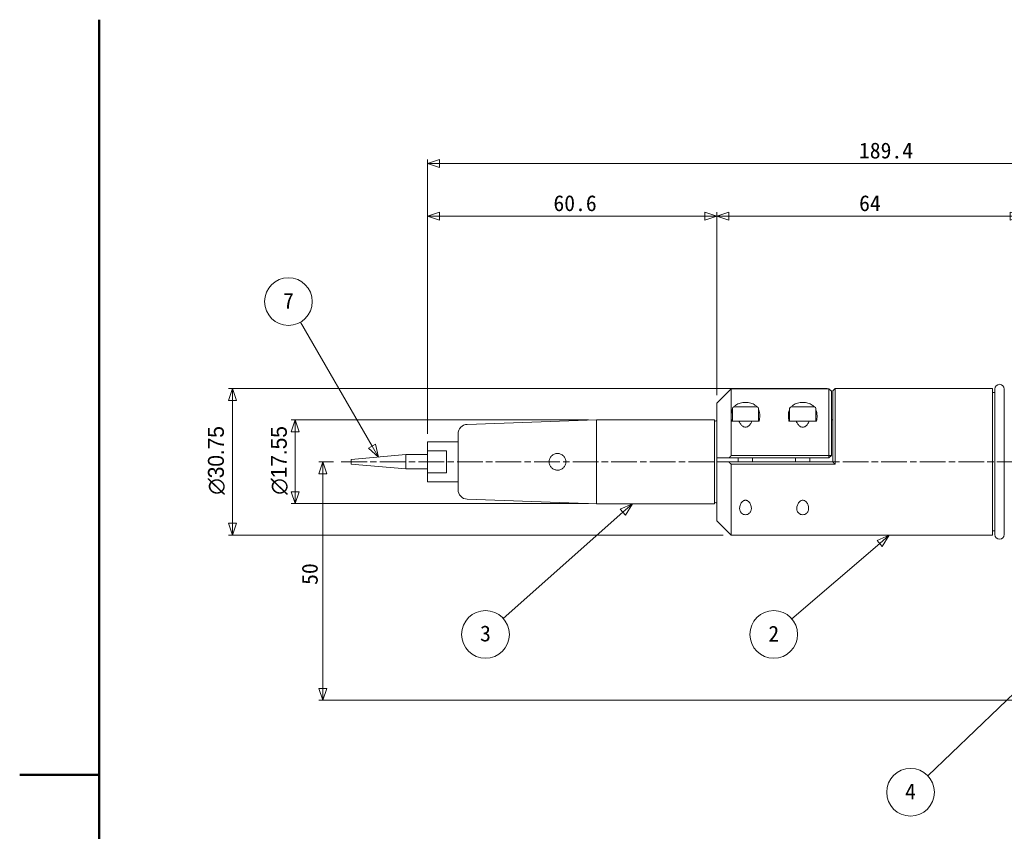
# Model space of a CAD drawing. Header units: millimetres. Extents: x 0 to 495, y 0 to 350.
# Tile 2 of 4: x 0 to 206, y 163 to 333. Entities that reach past the tile are written whole.
import ezdxf

# ---------------------------------------------------------------- set-up
doc = ezdxf.new("R2010")
doc.units = ezdxf.units.MM
doc.header["$LTSCALE"] = 1.666667
doc.linetypes.add('CHAIN', pattern=[0.3543, 0.2362, -0.0295, 0.0591, -0.0295])
doc.layers.get('0').update_dxf_attribs({"lineweight": 18})
for name, color, linetype, lineweight in [('中心線(ISO)', 7, 'CHAIN', 9), ('可見邊線(ISO)', 7, 'Continuous', 9), ('圖框_0', 7, 'Continuous', 50), ('標註(ISO)', 7, 'Continuous', 9), ('符號(ISO)', 7, 'Continuous', 9)]:
    doc.layers.add(name, color=color, linetype=linetype, lineweight=lineweight)
doc.dimstyles.new('標註', dxfattribs={"dimscale": 1.666667, "dimtxt": 2, "dimasz": 1.5, "dimexe": 0.5, "dimexo": 1, "dimgap": 0.5, "dimtad": 1, "dimdec": 3, "dimrnd": 1e-08, "dimdsep": 46, "dimtxsty": 'Standard', "dimblk": 'Filled-1', "dimcen": 0.09, "dimdle": 5, "dimclrd": 3, "dimclre": 3, "dimclrt": 3, "dimazin": 2, "dimtfac": 1, "dimtdec": 3, "dimtmove": 0, "dimatfit": 3, "dimldrblk": 'Filled-1', "dimfxl": 0, "dimtolj": 1, "dimlwd": 9, "dimlwe": 9, "dimarcsym": 0})

# ---------------------------------------------------------------- blocks, each defined once
blk = doc.blocks.new('Borders Default Border')
at = {"layer": '圖框_0', "flags": 128}
for points in [[(10, 10), (10, 200)], [(0, 105), (10, 105)]]:
    blk.add_lwpolyline(points, dxfattribs=at)
blk = doc.blocks.new('Filled-1')
at = {"color": 0}
for p, q in [((0, 0), (-1, 0.333)), ((-1, 0.333), (-1, -0.333)), ((-1, 0), (0, 0)), ((-1, -0.333), (0, 0))]:
    blk.add_line(p, q, dxfattribs=at)
at = {"color": 0, "flags": 128}
blk.add_lwpolyline([(-1, -0.333), (0, 0)], dxfattribs=at)
at = {"color": 0}
blk.add_solid([(-1, -0.333), (0, 0), (-1, 0.333), (-1, -0.333)], dxfattribs=at)
blk = doc.blocks.new('*D36')
at = {"layer": 'Defpoints', "color": 0, "linetype": 'Continuous'}
for p in [(63.54, 240.64), (67.41, 240.64), (213.11, 190.64)]:
    blk.add_point(p, dxfattribs=at)
at = {"layer": '標註(ISO)', "color": 3, "linetype": 'Continuous', "lineweight": 9}
for p, q in [((65.74, 240.64), (62.71, 240.64)), ((63.54, 193.14), (63.54, 238.14)), ((211.44, 190.64), (62.71, 190.64))]:
    blk.add_line(p, q, dxfattribs=at)
at = {"layer": '標註(ISO)', "color": 3, "linetype": 'Continuous', "lineweight": 9, "xscale": 2.5, "yscale": 2.5, "zscale": 2.5}
for p, rotation in [((63.54, 240.64), 90), ((63.54, 190.64), 270)]:
    blk.add_blockref('Filled-1', p, dxfattribs=dict(at, rotation=rotation))
at = {"layer": '標註(ISO)', "color": 3, "linetype": 'Continuous', "lineweight": 9, "insert": (60.82, 214.84), "char_height": 3.333, "attachment_point": 4, "rotation": 90}
blk.add_mtext('\\A1;50', dxfattribs=at)
blk = doc.blocks.new('*D37')
at = {"layer": 'Defpoints', "color": 0, "linetype": 'Continuous'}
for p in [(274.91, 303.17), (274.91, 281.64), (85.47, 244.82)]:
    blk.add_point(p, dxfattribs=at)
at = {"layer": '標註(ISO)', "color": 3, "linetype": 'Continuous', "lineweight": 9}
for p, q in [((85.47, 246.48), (85.47, 304)), ((274.91, 283.31), (274.91, 304)), ((87.97, 303.17), (272.41, 303.17))]:
    blk.add_line(p, q, dxfattribs=at)
at = {"layer": '標註(ISO)', "color": 3, "linetype": 'Continuous', "lineweight": 9, "xscale": 2.5, "yscale": 2.5, "zscale": 2.5, "rotation": 180}
blk.add_blockref('Filled-1', (85.47, 303.17), dxfattribs=at)
at = {"layer": '標註(ISO)', "color": 3, "linetype": 'Continuous', "lineweight": 9, "xscale": 2.5, "yscale": 2.5, "zscale": 2.5}
blk.add_blockref('Filled-1', (274.91, 303.17), dxfattribs=at)
at = {"layer": '標註(ISO)', "color": 3, "linetype": 'Continuous', "lineweight": 9, "insert": (175.91, 305.88), "char_height": 3.333, "attachment_point": 4}
blk.add_mtext('\\A1;189.4', dxfattribs=at)
blk = doc.blocks.new('*D41')
at = {"layer": 'Defpoints', "color": 0, "linetype": 'Continuous'}
for p in [(146.12, 292.13), (210.11, 277.64), (146.12, 252.94)]:
    blk.add_point(p, dxfattribs=at)
at = {"layer": '標註(ISO)', "color": 3, "linetype": 'Continuous', "lineweight": 9}
for p, q in [((146.12, 254.61), (146.12, 292.96)), ((207.61, 292.13), (148.62, 292.13)), ((210.11, 279.31), (210.11, 292.96))]:
    blk.add_line(p, q, dxfattribs=at)
at = {"layer": '標註(ISO)', "color": 3, "linetype": 'Continuous', "lineweight": 9, "xscale": 2.5, "yscale": 2.5, "zscale": 2.5, "rotation": 180}
blk.add_blockref('Filled-1', (146.12, 292.13), dxfattribs=at)
at = {"layer": '標註(ISO)', "color": 3, "linetype": 'Continuous', "lineweight": 9, "xscale": 2.5, "yscale": 2.5, "zscale": 2.5}
blk.add_blockref('Filled-1', (210.11, 292.13), dxfattribs=at)
at = {"layer": '標註(ISO)', "color": 3, "linetype": 'Continuous', "lineweight": 9, "insert": (175.94, 294.84), "char_height": 3.333, "attachment_point": 4}
blk.add_mtext('\\A1;64', dxfattribs=at)
blk = doc.blocks.new('*D42')
at = {"layer": 'Defpoints', "color": 0, "linetype": 'Continuous'}
for p in [(85.47, 292.13), (146.12, 252.94), (85.47, 244.82)]:
    blk.add_point(p, dxfattribs=at)
at = {"layer": '標註(ISO)', "color": 3, "linetype": 'Continuous', "lineweight": 9}
for p, q in [((85.47, 246.48), (85.47, 292.96)), ((143.62, 292.13), (87.97, 292.13)), ((146.12, 254.61), (146.12, 292.96))]:
    blk.add_line(p, q, dxfattribs=at)
at = {"layer": '標註(ISO)', "color": 3, "linetype": 'Continuous', "lineweight": 9, "xscale": 2.5, "yscale": 2.5, "zscale": 2.5, "rotation": 180}
blk.add_blockref('Filled-1', (85.47, 292.13), dxfattribs=at)
at = {"layer": '標註(ISO)', "color": 3, "linetype": 'Continuous', "lineweight": 9, "xscale": 2.5, "yscale": 2.5, "zscale": 2.5}
blk.add_blockref('Filled-1', (146.12, 292.13), dxfattribs=at)
at = {"layer": '標註(ISO)', "color": 3, "linetype": 'Continuous', "lineweight": 9, "insert": (111.87, 294.84), "char_height": 3.333, "attachment_point": 4}
blk.add_mtext('\\A1;60.6', dxfattribs=at)
blk = doc.blocks.new('*D47')
at = {"layer": 'Defpoints', "color": 0, "linetype": 'Continuous'}
for p in [(170.92, 256.02), (44.58, 225.27), (149.12, 225.27)]:
    blk.add_point(p, dxfattribs=at)
at = {"layer": '標註(ISO)', "color": 3, "linetype": 'Continuous', "lineweight": 9}
for p, q in [((169.25, 256.02), (43.75, 256.02)), ((44.58, 253.52), (44.58, 227.77)), ((147.45, 225.27), (43.75, 225.27))]:
    blk.add_line(p, q, dxfattribs=at)
at = {"layer": '標註(ISO)', "color": 3, "linetype": 'Continuous', "lineweight": 9, "xscale": 2.5, "yscale": 2.5, "zscale": 2.5}
for p, rotation in [((44.58, 256.02), 90), ((44.58, 225.27), 270)]:
    blk.add_blockref('Filled-1', p, dxfattribs=dict(at, rotation=rotation))
at = {"layer": '標註(ISO)', "color": 3, "linetype": 'Continuous', "lineweight": 9, "insert": (41.24, 233.75), "char_height": 3.3333, "attachment_point": 4, "rotation": 90}
blk.add_mtext('\\A1;{\\fAIGDT|b0|i0;\\ln}\\f新細明體|b0|i0;30.75', dxfattribs=at)
blk = doc.blocks.new('*D48')
at = {"layer": 'Defpoints', "color": 0, "linetype": 'Continuous'}
for p in [(120.87, 249.42), (57.76, 231.87), (120.87, 231.87)]:
    blk.add_point(p, dxfattribs=at)
at = {"layer": '標註(ISO)', "color": 3, "linetype": 'Continuous', "lineweight": 9}
for p, q in [((119.2, 249.42), (56.93, 249.42)), ((57.76, 246.92), (57.76, 234.37)), ((119.2, 231.87), (56.93, 231.87))]:
    blk.add_line(p, q, dxfattribs=at)
at = {"layer": '標註(ISO)', "color": 3, "linetype": 'Continuous', "lineweight": 9, "xscale": 2.5, "yscale": 2.5, "zscale": 2.5}
for p, rotation in [((57.76, 249.42), 90), ((57.76, 231.87), 270)]:
    blk.add_blockref('Filled-1', p, dxfattribs=dict(at, rotation=rotation))
at = {"layer": '標註(ISO)', "color": 3, "linetype": 'Continuous', "lineweight": 9, "insert": (54.42, 233.75), "char_height": 3.3333, "attachment_point": 4, "rotation": 90}
blk.add_mtext('\\A1;{\\fAIGDT|b0|i0;\\ln}\\f新細明體|b0|i0;17.55', dxfattribs=at)
blk = doc.blocks.new('Balloon2')
at = {"layer": '符號(ISO)', "color": 3, "linetype": 'Continuous', "lineweight": 9}
for p, q in [((109.36, 135.16), (107.82, 134.5)), ((108.15, 134.12), (109.36, 135.16)), ((108.48, 133.74), (109.36, 135.16)), ((108.15, 134.12), (97.1, 124.63)), ((107.82, 134.5), (108.48, 133.74))]:
    blk.add_line(p, q, dxfattribs=at)
at = {"layer": '符號(ISO)', "color": 3, "linetype": 'Continuous', "lineweight": 9, "flags": 128}
blk.add_lwpolyline([(108.48, 133.74), (109.36, 135.16)], dxfattribs=at)
at = {"layer": '符號(ISO)'}
blk.add_circle((94.83, 122.68), 3, dxfattribs=at)
at = {"layer": '符號(ISO)', "color": 3}
blk.add_solid([(108.48, 133.74), (109.36, 135.16), (107.82, 134.5), (108.48, 133.74)], dxfattribs=at)
at = {"layer": '符號(ISO)', "color": 3, "insert": (94.83, 122.76), "char_height": 2, "attachment_point": 5}
blk.add_mtext('2', dxfattribs=at)
blk = doc.blocks.new('Balloon3')
at = {"layer": '符號(ISO)', "color": 3, "linetype": 'Continuous', "lineweight": 9}
for p, q in [((77.05, 139.12), (75.52, 138.43)), ((75.85, 138.06), (77.05, 139.12)), ((76.19, 137.68), (77.05, 139.12)), ((75.85, 138.06), (60.82, 124.67)), ((75.52, 138.43), (76.19, 137.68))]:
    blk.add_line(p, q, dxfattribs=at)
at = {"layer": '符號(ISO)', "color": 3, "linetype": 'Continuous', "lineweight": 9, "flags": 128}
blk.add_lwpolyline([(76.19, 137.68), (77.05, 139.12)], dxfattribs=at)
at = {"layer": '符號(ISO)'}
blk.add_circle((58.58, 122.68), 3, dxfattribs=at)
at = {"layer": '符號(ISO)', "color": 3}
blk.add_solid([(76.19, 137.68), (77.05, 139.12), (75.52, 138.43), (76.19, 137.68)], dxfattribs=at)
at = {"layer": '符號(ISO)', "color": 3, "insert": (58.58, 122.78), "char_height": 2, "attachment_point": 5}
blk.add_mtext('3', dxfattribs=at)
blk = doc.blocks.new('Balloon4')
at = {"layer": '符號(ISO)', "color": 3, "linetype": 'Continuous', "lineweight": 9}
for p, q in [((127.27, 117.39), (125.76, 116.64)), ((125.76, 116.64), (126.45, 115.92)), ((126.11, 116.28), (127.27, 117.39)), ((126.45, 115.92), (127.27, 117.39)), ((126.11, 116.28), (114.19, 104.89))]:
    blk.add_line(p, q, dxfattribs=at)
at = {"layer": '符號(ISO)', "color": 3, "linetype": 'Continuous', "lineweight": 9, "flags": 128}
blk.add_lwpolyline([(126.45, 115.92), (127.27, 117.39)], dxfattribs=at)
at = {"layer": '符號(ISO)'}
blk.add_circle((112.03, 102.82), 3, dxfattribs=at)
at = {"layer": '符號(ISO)', "color": 3}
blk.add_solid([(126.45, 115.92), (127.27, 117.39), (125.76, 116.64), (126.45, 115.92)], dxfattribs=at)
at = {"layer": '符號(ISO)', "color": 3, "insert": (112.03, 102.91), "char_height": 2, "attachment_point": 5}
blk.add_mtext('4', dxfattribs=at)
blk = doc.blocks.new('Balloon5')
at = {"layer": '符號(ISO)', "color": 3, "linetype": 'Continuous', "lineweight": 9}
for p, q in [((44.31, 146.37), (35.3, 161.94)), ((44.74, 146.62), (43.88, 146.12)), ((43.88, 146.12), (45.11, 144.99)), ((44.31, 146.37), (45.11, 144.99)), ((45.11, 144.99), (44.74, 146.62))]:
    blk.add_line(p, q, dxfattribs=at)
at = {"layer": '符號(ISO)', "color": 3, "linetype": 'Continuous', "lineweight": 9, "flags": 128}
blk.add_lwpolyline([(43.88, 146.12), (45.11, 144.99)], dxfattribs=at)
at = {"layer": '符號(ISO)'}
blk.add_circle((33.8, 164.54), 3, dxfattribs=at)
at = {"layer": '符號(ISO)', "color": 3}
blk.add_solid([(43.88, 146.12), (45.11, 144.99), (44.74, 146.62), (43.88, 146.12)], dxfattribs=at)
at = {"layer": '符號(ISO)', "color": 3, "insert": (33.8, 164.63), "char_height": 2, "attachment_point": 5}
blk.add_mtext('7', dxfattribs=at)

msp = doc.modelspace()

# ---------------------------------------------------------------- linework, layer by layer
at = {"layer": '中心線(ISO)', "linetype": 'CHAIN', "ltscale": 13.688964}
msp.add_line((67.40966, 240.64223), (348.16511, 240.64223), dxfattribs=at)
at = {"layer": '可見邊線(ISO)'}
for p, q in [((146.12165, 252.94223), (149.12165, 255.94223)), ((149.12165, 255.94223), (149.12165, 250.28974)), ((169.62165, 255.94223), (149.12165, 255.94223)), ((169.62165, 241.94105), (169.62165, 255.94223)), ((170.12165, 255.44223), (169.62165, 255.94223)), ((170.42165, 255.51723), (170.92165, 256.01723)), ((170.92165, 256.01723), (170.92165, 240.1423)), ((203.87165, 256.01723), (170.92165, 256.01723)), ((203.87165, 256.01723), (203.87165, 225.26723)), ((206.37165, 225.26723), (206.37165, 256.01723)), ((206.37165, 225.26723), (206.37165, 256.01723)), ((170.12165, 255.44223), (170.12165, 241.94223)), ((170.42165, 240.64223), (170.42165, 255.51723)), ((204.37165, 255.14223), (203.87165, 255.14223)), ((204.37165, 255.89223), (204.37165, 225.39223)), ((146.12165, 241.44223), (146.12165, 252.94223)), ((149.37165, 251.84223), (149.37165, 249.14223)), ((149.67165, 252.14223), (154.57165, 252.14223)), ((154.87165, 251.84223), (154.87165, 249.14223)), ((161.37165, 251.84223), (161.37165, 249.14223)), ((161.67165, 252.14223), (166.57165, 252.14223)), ((166.87165, 251.84223), (166.87165, 249.14223)), ((149.12165, 250.28974), (149.12165, 241.94105)), ((93.80272, 248.48382), (120.87165, 249.41723)), ((120.87165, 249.41723), (120.87165, 231.86723)), ((145.62165, 249.41723), (120.87165, 249.41723)), ((145.62165, 249.41723), (145.62165, 231.86723)), ((149.50522, 249.14223), (149.24359, 249.14223)), ((149.50522, 249.14223), (154.73808, 249.14223)), ((154.99971, 249.14223), (154.73808, 249.14223)), ((161.50522, 249.14223), (161.24359, 249.14223)), ((161.50522, 249.14223), (166.73808, 249.14223)), ((166.99971, 249.14223), (166.73808, 249.14223)), ((170.42165, 249.41723), (170.12165, 249.41723)), ((91.87165, 234.79946), (91.87165, 246.48501)), ((85.47165, 244.81723), (85.47165, 242.95632)), ((91.87165, 244.81723), (85.47165, 244.81723)), ((69.47165, 241.14223), (80.9017, 242.14223)), ((80.9017, 242.14223), (80.9017, 239.14223)), ((85.47165, 242.14223), (80.9017, 242.14223)), ((85.47165, 238.32815), (85.47165, 242.95632)), ((85.47165, 242.95632), (89.47165, 242.95632)), ((89.47165, 238.32815), (89.47165, 242.95632)), ((169.62165, 241.94105), (149.12165, 241.94105)), ((170.12165, 241.94223), (169.62165, 241.44223)), ((169.62165, 241.44223), (169.62165, 241.94105)), ((69.47165, 240.14223), (69.47165, 241.14223)), ((69.47165, 240.14223), (80.9017, 239.14223)), ((146.12165, 240.64223), (146.12165, 241.44223)), ((146.12165, 228.26723), (146.12165, 240.64223)), ((148.62165, 240.64223), (146.12165, 240.64223)), ((170.42165, 240.64223), (148.62165, 240.64223)), ((148.62236, 241.44223), (169.62165, 241.44223)), ((149.12165, 240.1423), (149.12165, 225.26723)), ((149.12165, 240.1423), (170.92165, 240.1423)), ((150.62165, 241.44223), (150.62165, 240.64223)), ((153.62165, 241.44223), (153.62165, 240.64223)), ((162.62165, 241.44223), (162.62165, 240.64223)), ((165.62165, 241.44223), (165.62165, 240.64223)), ((85.47165, 239.14223), (80.9017, 239.14223)), ((89.47165, 238.32815), (85.47165, 238.32815)), ((85.47165, 238.32815), (85.47165, 236.46723)), ((91.87165, 236.46723), (85.47165, 236.46723)), ((93.80272, 232.80064), (120.87165, 231.86723)), ((145.62165, 231.86723), (120.87165, 231.86723)), ((146.12165, 228.26723), (149.12165, 225.26723)), ((203.87165, 225.26723), (149.12165, 225.26723)), ((204.37165, 226.14223), (203.87165, 226.14223))]:
    msp.add_line(p, q, dxfattribs=at)
for centre, radius, start, end in [((205.37165, 255.89223), 1, 0, 180), ((149.67165, 251.84223), 0.3, 90, 180), ((154.57165, 251.84223), 0.3, 0, 90), ((161.67165, 251.84223), 0.3, 90, 180), ((166.57165, 251.84223), 0.3, 0, 90), ((93.87165, 246.48501), 2, 91.974934, 180), ((145.87165, 249.41723), 0.25, 180, 0), ((93.87165, 234.79946), 2, 180, 268.025066), ((145.87165, 231.86723), 0.25, 0, 180), ((205.37165, 225.39223), 1, 180, 0)]:
    msp.add_arc(centre, radius, start, end, dxfattribs=at)
for points, knots in [([(149.71006, 252.1417), (149.83105, 252.28553), (149.97122, 252.41602), (150.37058, 252.70327), (150.67947, 252.85466), (151.3723, 253.05518), (151.7563, 253.10515), (152.48699, 253.10515), (152.871, 253.05518), (153.56383, 252.85466), (153.87272, 252.70327), (154.27207, 252.41602), (154.41224, 252.28553), (154.53324, 252.1417)], [0.9951429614, 0.9951429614, 0.9951429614, 0.9951429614, 1.0674513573, 1.0674513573, 1.1770549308, 1.1770549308, 1.2866585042, 1.2866585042, 1.3962620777, 1.3962620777, 1.5058656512, 1.5058656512, 1.578174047, 1.578174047, 1.578174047, 1.578174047]), ([(161.71006, 252.1417), (161.83105, 252.28553), (161.97122, 252.41602), (162.37058, 252.70327), (162.67947, 252.85466), (163.3723, 253.05518), (163.7563, 253.10515), (164.48699, 253.10515), (164.871, 253.05518), (165.56383, 252.85466), (165.87272, 252.70327), (166.27207, 252.41602), (166.41224, 252.28553), (166.53324, 252.1417)], [0.9951429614, 0.9951429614, 0.9951429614, 0.9951429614, 1.0674513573, 1.0674513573, 1.1770549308, 1.1770549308, 1.2866585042, 1.2866585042, 1.3962620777, 1.3962620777, 1.5058656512, 1.5058656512, 1.578174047, 1.578174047, 1.578174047, 1.578174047]), ([(149.12165, 250.28974), (149.12165, 250.7122), (149.18344, 251.15149), (149.35401, 251.56166), (149.36271, 251.58179), (149.37168, 251.60178)], [0.7408693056, 0.7408693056, 0.7408693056, 0.7408693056, 0.9041603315, 0.9041603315, 0.912645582, 0.912645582, 0.912645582, 0.912645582]), ([(154.87162, 251.60178), (154.88059, 251.58179), (154.88929, 251.56166), (155.05985, 251.15149), (155.12165, 250.7122), (155.12165, 249.93176), (155.0789, 249.54514), (154.99971, 249.14223)], [1.6606714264, 1.6606714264, 1.6606714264, 1.6606714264, 1.669156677, 1.669156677, 1.8324477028, 1.8324477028, 1.9708152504, 1.9708152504, 1.9708152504, 1.9708152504]), ([(161.24359, 249.14223), (161.1644, 249.54514), (161.12165, 249.93176), (161.12165, 250.7122), (161.18344, 251.15149), (161.35401, 251.56166), (161.36271, 251.58179), (161.37168, 251.60178)], [0.602501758, 0.602501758, 0.602501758, 0.602501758, 0.7408693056, 0.7408693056, 0.9041603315, 0.9041603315, 0.912645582, 0.912645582, 0.912645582, 0.912645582]), ([(166.87162, 251.60178), (166.88059, 251.58179), (166.88929, 251.56166), (167.05985, 251.15149), (167.12165, 250.7122), (167.12165, 249.93176), (167.0789, 249.54514), (166.99971, 249.14223)], [1.6606714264, 1.6606714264, 1.6606714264, 1.6606714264, 1.669156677, 1.669156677, 1.8324477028, 1.8324477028, 1.9708152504, 1.9708152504, 1.9708152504, 1.9708152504]), ([(152.12165, 247.88891), (152.01699, 247.88891), (151.91602, 247.90808), (151.72428, 247.97584), (151.63351, 248.02443), (151.37999, 248.19903), (151.23613, 248.35407), (150.9779, 248.69847), (150.858, 248.91663), (150.764, 249.14223)], [0, 0, 0, 0, 0.0313965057, 0.0313965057, 0.0627930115, 0.0627930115, 0.125586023, 0.125586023, 0.2060003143, 0.2060003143, 0.2060003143, 0.2060003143]), ([(153.4793, 249.14223), (153.3853, 248.91663), (153.2654, 248.69847), (153.00717, 248.35407), (152.86331, 248.19903), (152.60979, 248.02443), (152.51902, 247.97584), (152.32727, 247.90808), (152.2263, 247.88891), (152.12165, 247.88891)], [1.0815757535, 1.0815757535, 1.0815757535, 1.0815757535, 1.1619900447, 1.1619900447, 1.2247830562, 1.2247830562, 1.256179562, 1.256179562, 1.2875760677, 1.2875760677, 1.2875760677, 1.2875760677]), ([(164.12165, 247.88891), (164.01699, 247.88891), (163.91602, 247.90808), (163.72428, 247.97584), (163.63351, 248.02443), (163.37999, 248.19903), (163.23613, 248.35407), (162.9779, 248.69847), (162.858, 248.91663), (162.764, 249.14223)], [0, 0, 0, 0, 0.0313965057, 0.0313965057, 0.0627930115, 0.0627930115, 0.125586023, 0.125586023, 0.2060003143, 0.2060003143, 0.2060003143, 0.2060003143]), ([(165.4793, 249.14223), (165.3853, 248.91663), (165.2654, 248.69847), (165.00717, 248.35407), (164.86331, 248.19903), (164.60979, 248.02443), (164.51902, 247.97584), (164.32727, 247.90808), (164.2263, 247.88891), (164.12165, 247.88891)], [1.0815757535, 1.0815757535, 1.0815757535, 1.0815757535, 1.1619900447, 1.1619900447, 1.2247830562, 1.2247830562, 1.256179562, 1.256179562, 1.2875760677, 1.2875760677, 1.2875760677, 1.2875760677]), ([(112.70922, 242.39219), (112.93106, 242.39376), (113.16713, 242.35072), (113.60078, 242.17341), (113.79845, 242.03918), (114.11075, 241.72909), (114.24647, 241.53237), (114.42694, 241.09984), (114.47165, 240.86397), (114.47165, 240.42049), (114.42694, 240.18462), (114.24647, 239.75209), (114.11075, 239.55537), (113.79845, 239.24528), (113.60078, 239.11106), (113.16713, 238.93375), (112.93106, 238.8907), (112.49044, 238.89383), (112.25738, 238.93904), (111.82937, 239.119), (111.63438, 239.25373), (111.32642, 239.56351), (111.19279, 239.75956), (111.01538, 240.18925), (110.97165, 240.42293), (110.97165, 240.86153), (111.01538, 241.09521), (111.19279, 241.5249), (111.32642, 241.72095), (111.63438, 242.03074), (111.82937, 242.16546), (112.25738, 242.34542), (112.49044, 242.39063), (112.70922, 242.39219)], [0, 0, 0, 0, 0.066591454, 0.066591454, 0.133182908, 0.133182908, 0.199705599, 0.199705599, 0.26622829, 0.26622829, 0.332750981, 0.332750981, 0.399273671, 0.399273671, 0.465865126, 0.465865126, 0.53245658, 0.53245658, 0.598128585, 0.598128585, 0.66380059, 0.66380059, 0.729590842, 0.729590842, 0.795381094, 0.795381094, 0.861171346, 0.861171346, 0.926961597, 0.926961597, 0.992633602, 0.992633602, 1.058305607, 1.058305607, 1.058305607, 1.058305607]), ([(152.12165, 229.54881), (151.97103, 229.54881), (151.81512, 229.57695), (151.53701, 229.68231), (151.41459, 229.75941), (151.16989, 229.97293), (151.05983, 230.13839), (150.9209, 230.49863), (150.89215, 230.69355), (150.89215, 231.08376), (150.92896, 231.31353), (151.08145, 231.76342), (151.19588, 231.98375), (151.43533, 232.27803), (151.54834, 232.38804), (151.74645, 232.5094), (151.81725, 232.54269), (151.96546, 232.58844), (152.04287, 232.60092), (152.20043, 232.60092), (152.27783, 232.58844), (152.42605, 232.54269), (152.49685, 232.5094), (152.69495, 232.38804), (152.80797, 232.27803), (153.04742, 231.98375), (153.16185, 231.76342), (153.31433, 231.31353), (153.35115, 231.08376), (153.35115, 230.69355), (153.3224, 230.49863), (153.18347, 230.13839), (153.07341, 229.97293), (152.8287, 229.75941), (152.70628, 229.68231), (152.42817, 229.57695), (152.27226, 229.54881), (152.12165, 229.54881)], [0, 0, 0, 0, 0.0451845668, 0.0451845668, 0.0903691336, 0.0903691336, 0.1613230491, 0.1613230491, 0.2322769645, 0.2322769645, 0.3128914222, 0.3128914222, 0.3935058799, 0.3935058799, 0.4407727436, 0.4407727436, 0.4644061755, 0.4644061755, 0.4880396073, 0.4880396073, 0.5116730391, 0.5116730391, 0.535306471, 0.535306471, 0.5825733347, 0.5825733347, 0.6631877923, 0.6631877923, 0.74380225, 0.74380225, 0.8147561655, 0.8147561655, 0.885710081, 0.885710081, 0.9308946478, 0.9308946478, 0.9760792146, 0.9760792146, 0.9760792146, 0.9760792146]), ([(164.12165, 229.54881), (163.97103, 229.54881), (163.81512, 229.57695), (163.53701, 229.68231), (163.41459, 229.75941), (163.16989, 229.97293), (163.05983, 230.13839), (162.9209, 230.49863), (162.89215, 230.69355), (162.89215, 231.08376), (162.92896, 231.31353), (163.08145, 231.76342), (163.19588, 231.98375), (163.43533, 232.27803), (163.54834, 232.38804), (163.74645, 232.5094), (163.81725, 232.54269), (163.96546, 232.58844), (164.04287, 232.60092), (164.20043, 232.60092), (164.27783, 232.58844), (164.42605, 232.54269), (164.49685, 232.5094), (164.69495, 232.38804), (164.80797, 232.27803), (165.04742, 231.98375), (165.16185, 231.76342), (165.31433, 231.31353), (165.35115, 231.08376), (165.35115, 230.69355), (165.3224, 230.49863), (165.18347, 230.13839), (165.07341, 229.97293), (164.8287, 229.75941), (164.70628, 229.68231), (164.42817, 229.57695), (164.27226, 229.54881), (164.12165, 229.54881)], [0, 0, 0, 0, 0.0451845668, 0.0451845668, 0.0903691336, 0.0903691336, 0.1613230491, 0.1613230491, 0.2322769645, 0.2322769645, 0.3128914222, 0.3128914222, 0.3935058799, 0.3935058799, 0.4407727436, 0.4407727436, 0.4644061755, 0.4644061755, 0.4880396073, 0.4880396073, 0.5116730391, 0.5116730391, 0.535306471, 0.535306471, 0.5825733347, 0.5825733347, 0.6631877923, 0.6631877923, 0.74380225, 0.74380225, 0.8147561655, 0.8147561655, 0.885710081, 0.885710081, 0.9308946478, 0.9308946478, 0.9760792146, 0.9760792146, 0.9760792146, 0.9760792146])]:
    msp.add_open_spline(points, degree=3, knots=knots, dxfattribs=at)
for points in [[(149.24359, 249.14223), (149.1644, 249.54514), (149.12165, 249.93176), (149.12165, 250.28974)], [(170.92165, 240.1423), (170.75334, 240.30798), (170.58643, 240.47475), (170.42165, 240.64223)]]:
    msp.add_open_spline(points, degree=3, dxfattribs=at)
for points, weights in [([(149.12165, 241.94105), (148.86427, 241.68751), (148.62236, 241.44223)], [1, 1.00189111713, 1.00326987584]), ([(170.12165, 241.94223), (169.87547, 241.94168), (169.62165, 241.94105)], [1, 1.00011476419, 1]), ([(146.12165, 241.44223), (147.25622, 241.44223), (148.62236, 241.44223)], [1, 1.02504871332, 1.04174679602]), ([(148.62165, 240.64223), (148.86352, 240.3964), (149.12165, 240.1423)], [1.00347323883, 1.00200445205, 1])]:
    msp.add_rational_spline(points, weights, degree=2, dxfattribs=at)

# ---------------------------------------------------------------- block references
at = {"xscale": 1.666666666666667, "yscale": 1.666666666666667, "zscale": 1.666666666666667}
msp.add_blockref('Borders Default Border', (0, 0), dxfattribs=at)
at = {"layer": '符號(ISO)', "xscale": 1.666666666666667, "yscale": 1.666666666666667, "zscale": 1.666666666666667}
for name in ['Balloon5', 'Balloon3', 'Balloon2', 'Balloon4']:
    msp.add_blockref(name, (0, 0), dxfattribs=at)

# ---------------------------------------------------------------- dimensions: what is measured, and where the dimension line sits
at = {"layer": '標註(ISO)', "color": 3, "linetype": 'Continuous', "lineweight": 9}
dim = msp.add_linear_dim(base=(274.91016, 303.17127), p1=(85.47165, 244.81723), p2=(274.91016, 281.64223), dimstyle='標註', override={"dimgap": 0.5, "dimdec": 3, "dimlfac": 0.999797, "dimtol": 0, "dimlim": 0, "dimtp": 0, "dimtm": 0, "dimtdec": 3, "dimtofl": 0, "dimatfit": 1}, dxfattribs=at)
dim.commit()
dim.dimension.update_dxf_attribs({"geometry": '*D37', "text_midpoint": (180.83016, 303.17127), "dimtype": 160})
for base, p1, p2, angle, override, picture, middle in [((85.47165, 292.12559), (146.12165, 252.94223), (85.47165, 244.81723), 180, {"dimgap": 0.5, "dimdec": 3, "dimlfac": 0.999176, "dimtol": 0, "dimlim": 0, "dimtp": 0, "dimtm": 0, "dimtdec": 3, "dimtofl": 0, "dimatfit": 1}, '*D42', (115.79665, 292.12559)), ((146.12165, 292.12559), (210.11016, 277.64223), (146.12165, 252.94223), 180, {"dimgap": 0.5, "dimdec": 3, "dimlfac": 1.00018, "dimtol": 0, "dimlim": 0, "dimtp": 0, "dimtm": 0, "dimtdec": 3, "dimtofl": 0, "dimatfit": 1}, '*D41', (178.11591, 292.12559)), ((63.54418, 240.64223), (213.11016, 190.64223), (67.40966, 240.64223), 270, {"dimgap": 0.5, "dimdec": 3, "dimtol": 0, "dimlim": 0, "dimtp": 0, "dimtm": 0, "dimtdec": 3, "dimtofl": 0, "dimatfit": 1}, '*D36', (63.54418, 217.03852))]:
    dim = msp.add_linear_dim(base=base, p1=p1, p2=p2, angle=angle, dimstyle='標註', override=override, dxfattribs=at)
    dim.commit()
    dim.dimension.update_dxf_attribs({"geometry": picture, "text_midpoint": middle, "dimtype": 160})
for base, p1, p2, picture, middle in [((44.58433, 225.26723), (170.92165, 256.01723), (149.12165, 225.26723), '*D47', (44.58433, 240.64223)), ((57.76381, 231.86723), (120.87165, 249.41723), (120.87165, 231.86723), '*D48', (57.76381, 240.64223))]:
    dim = msp.add_linear_dim(base=base, p1=p1, p2=p2, angle=90, text='{\\fAIGDT|b0|i0;\\ln}\\f新細明體|b0|i0;<>', dimstyle='標註', override={"dimgap": 0.5, "dimdec": 3, "dimtol": 0, "dimlim": 0, "dimtp": 0, "dimtm": 0, "dimtdec": 3, "dimtofl": 0, "dimatfit": 1}, dxfattribs=at)
    dim.commit()
    dim.dimension.update_dxf_attribs({"geometry": picture, "text_midpoint": middle, "dimtype": 160})

doc.saveas('drawing.dxf')
